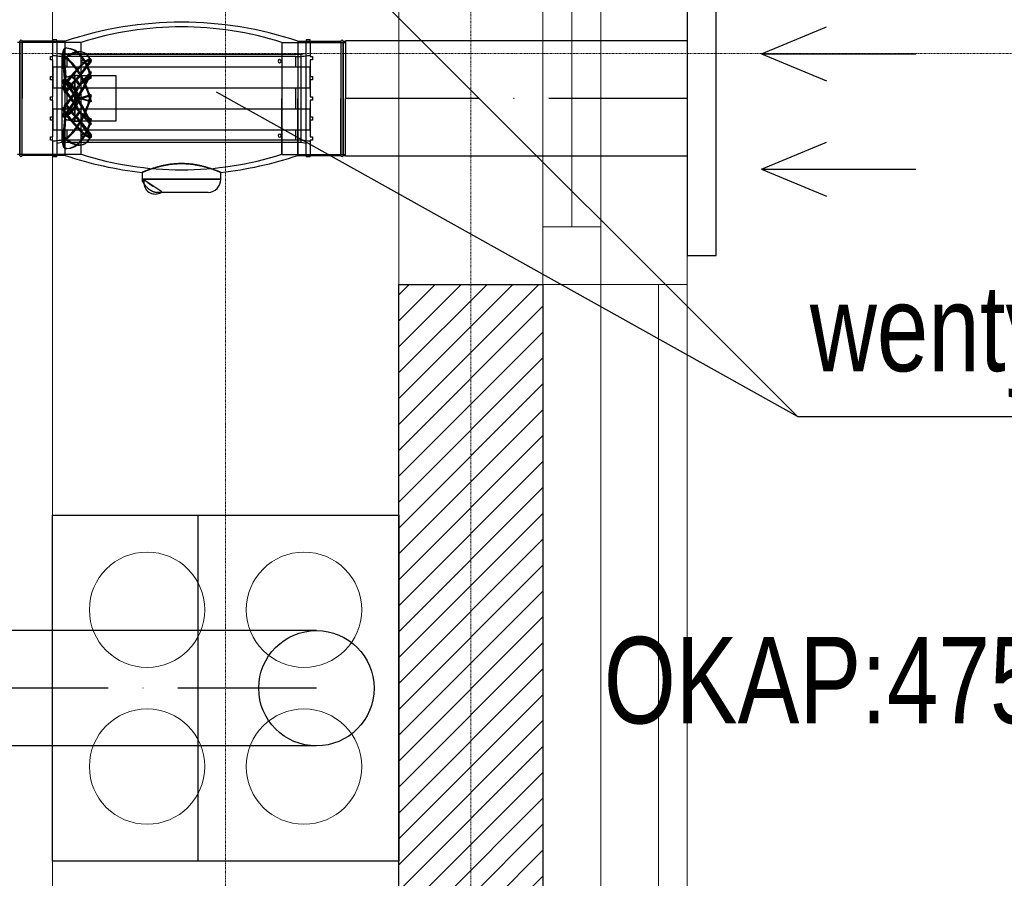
# Model space of a CAD drawing. Header units: millimetres. Extents: x 49908 to 79848, y -11883 to -3092.
# Tile 212 of 222: x 77935 to 78105, y -6170 to -6021. Entities that reach past the tile are written whole.
import ezdxf

# ---------------------------------------------------------------- set-up
doc = ezdxf.new("R2010")
doc.units = ezdxf.units.MM
doc.linetypes.add('ACAD_ISO10W100', pattern=[18, 12, -3, 0, -3])
doc.linetypes.add('DASHDOT', pattern=[1, 0.5, -0.25, 0, -0.25])
doc.layers.get('0').update_dxf_attribs({"color": 9, "lineweight": 9})
for name, color, linetype, lineweight in [('A stolarka', 9, 'Continuous', 9), ('A wyp ruchome', 9, 'Continuous', 9), ('A_HATCH', 9, 'Continuous', 9), ('A_IZOLACJA', 9, 'ZIGZAG', 9), ('A_MUROWANE', 9, 'Continuous', 25), ('A_OSIE', 9, 'DASHDOT', 9), ('A_WIDOK', 9, 'Continuous', 9), ('\x9dciany', 9, 'Continuous', 9)]:
    doc.layers.add(name, color=color, linetype=linetype, lineweight=lineweight)
for name, color, linetype, true_color in [('S_W_Opis', 7, 'Continuous', 0xb000eb), ('S_W_went czerpanie', 7, 'Continuous', 0x0582ff), ('S_W_went nawiewna', 7, 'Continuous', 0x129b2b), ('S_W_went wywiewna', 7, 'Continuous', 0xdf5d0c)]:
    doc.layers.add(name, color=color, linetype=linetype, true_color=true_color)
doc.styles.add('ROMANS', font='romanpl.shx', dxfattribs={"bigfont": 'romanbigpl.shx'})
doc.linetypes.add('ZIGZAG', pattern='A,0.00254,-5.08,[131,ltypeshp.shx,S=5.08,R=0,X=-5.08,Y=0],-10.16,[131,ltypeshp.shx,S=5.08,R=180,X=5.08,Y=0],-5.08', length=20.32254)

msp = doc.modelspace()

# ---------------------------------------------------------------- hatches: boundary and pattern name
at = {"layer": 'A_HATCH', "transparency": 33554687}
h = msp.add_hatch(dxfattribs=at)
h.set_pattern_fill('ANSI31', color=256, angle=360)
h.set_pattern_definition([(45, (24000, -2e-11), (-2.24506403, 2.24506403), [])])
h.paths.add_polyline_path([(78025.47, -6214.13), (78025.47, -6066.63), (78000.47, -6066.63), (78000.47, -6214.13)])
h.paths.add_polyline_path([(78025.47, -6306.63), (78025.47, -6239.13), (78000.47, -6239.13), (78000.47, -6306.63)])

# ---------------------------------------------------------------- linework, layer by layer
at = {"ltscale": 0.5}
msp.add_lwpolyline([(78000.47, -5946.63), (78000.47, -6066.63)], dxfattribs=at)
at = {"layer": 'A stolarka'}
for p, q in [((78025.47, -5946.63), (78025.47, -6066.63)), ((78035.47, -5946.63), (78035.47, -6066.63)), ((78030.47, -5956.63), (78030.47, -6056.63))]:
    msp.add_line(p, q, dxfattribs=at)
msp.add_lwpolyline([(78035.47, -6066.63), (78035.47, -6056.63), (78025.47, -6056.63), (78025.47, -6066.63), (78035.47, -6066.63)], dxfattribs=at)
at = {"layer": 'A wyp ruchome'}
msp.add_lwpolyline([(77790.47, -5846.63), (77790.47, -5906.63), (77940.47, -5906.63), (77940.47, -6026.63), (77940.47, -6026.63), (77940.47, -6366.63)], dxfattribs=at)
msp.add_lwpolyline([(77940.47, -6106.63), (77940.47, -6166.63), (78000.47, -6166.63), (78000.47, -6106.63)], close=True, dxfattribs=at)
for centre in [(77956.88, -6123.04), (77984.06, -6123.04), (77956.88, -6150.21), (77984.06, -6150.21)]:
    msp.add_circle(centre, 10, dxfattribs=at)
at = {"layer": 'A_IZOLACJA', "ltscale": 0.015}
msp.add_lwpolyline([(78035.47, -6066.63), (78035.47, -6306.63)], dxfattribs=at)
at = {"layer": 'A_MUROWANE', "ltscale": 0.5}
msp.add_lwpolyline([(78025.47, -6214.13), (78000.47, -6214.13), (78000.47, -6066.63), (78025.47, -6066.63)], close=True, dxfattribs=at)
at = {"layer": 'A_OSIE', "ltscale": 0.3, "transparency": 33554559}
for p, q in [((77970.47, -3902.99), (77970.47, -7140.05)), ((78012.97, -3902.99), (78012.97, -7140.05)), ((78341.81, -6026.63), (75440.85, -6026.63))]:
    msp.add_line(p, q, dxfattribs=at)
at = {"layer": 'A_WIDOK'}
msp.add_lwpolyline([(78045.47, -6066.63), (78045.47, -6306.63)], dxfattribs=at)
at = {"layer": 'S_W_Opis', "color": 1, "ltscale": 0.1}
for q in [(77966.93, -5986.9), (77968.91, -6033.29)]:
    msp.add_line((78069.58, -6089.55), q, dxfattribs=at)
at = {"layer": 'S_W_Opis', "color": 3, "ltscale": 0.1}
msp.add_line((78069.58, -6089.55), (78632.84, -6089.55), dxfattribs=at)
at = {"layer": 'S_W_went czerpanie', "color": 2}
for p, q in [((77945.46, -6024.69), (77934.44, -6024.69)), ((77934.81, -6024.49), (77934.81, -6034.39)), ((77934.81, -6034.39), (77934.81, -6024.49)), ((77935.21, -6034.39), (77935.21, -6024.49)), ((77935.21, -6024.49), (77935.21, -6034.39)), ((77940.52, -6024.49), (77935.21, -6024.49)), ((77940.52, -6024.24), (77940.52, -6024.49)), ((77941.25, -6024.24), (77940.52, -6024.24)), ((77940.52, -6024.49), (77941.25, -6024.49)), ((77940.52, -6027.14), (77940.52, -6024.49)), ((77941.25, -6024.49), (77941.25, -6024.24)), ((77941.25, -6024.49), (77941.25, -6034.39)), ((77942.68, -6024.49), (77941.25, -6024.49)), ((77942.68, -6034.39), (77942.68, -6024.49)), ((77942.68, -6034.39), (77942.68, -6024.49)), ((77945.46, -6034.39), (77945.46, -6024.69)), ((77945.46, -6034.39), (77945.46, -6024.69)), ((77980.22, -6024.69), (77980.22, -6034.39)), ((77980.22, -6024.69), (77980.22, -6034.39)), ((77980.22, -6024.69), (77991.24, -6024.69)), ((77982.99, -6024.49), (77982.99, -6034.39)), ((77982.99, -6024.49), (77982.99, -6034.39)), ((77982.99, -6024.49), (77984.42, -6024.49)), ((77984.42, -6024.24), (77984.42, -6024.49)), ((77985.16, -6024.24), (77984.42, -6024.24)), ((77984.42, -6024.49), (77985.16, -6024.49)), ((77984.42, -6034.39), (77984.42, -6024.49)), ((77985.16, -6024.49), (77985.16, -6024.24)), ((77985.16, -6024.49), (77985.16, -6027.14)), ((77985.16, -6024.49), (77990.47, -6024.49)), ((77990.47, -6024.49), (77990.47, -6034.39)), ((77990.47, -6024.49), (77990.47, -6034.39)), ((77990.87, -6034.39), (77990.87, -6024.49)), ((77990.87, -6024.49), (77990.87, -6034.39)), ((77990.87, -6024.49), (77991.24, -6024.49)), ((77991.24, -6024.49), (77991.24, -6034.39)), ((77940.12, -6027.14), (77940.52, -6027.14)), ((77940.12, -6027.72), (77940.12, -6027.14)), ((77940.12, -6027.14), (77940.12, -6027.14)), ((77940.52, -6027.14), (77940.52, -6027.14)), ((77942.17, -6026.73), (77983.5, -6026.73)), ((77942.17, -6042.04), (77942.17, -6026.73)), ((77942.96, -6025.67), (77942.8, -6025.67)), ((77943.02, -6028.95), (77943.02, -6027.14)), ((77982.66, -6027.14), (77943.02, -6027.14)), ((77945.83, -6026.41), (77945.99, -6026.48)), ((77982.66, -6028.95), (77982.66, -6027.14)), ((77983.5, -6026.73), (77983.5, -6042.04)), ((77985.16, -6027.14), (77985.56, -6027.14)), ((77985.16, -6027.14), (77985.16, -6027.14)), ((77985.56, -6027.14), (77985.56, -6027.72)), ((77985.56, -6027.14), (77985.56, -6027.14)), ((77940.52, -6027.72), (77940.12, -6027.72)), ((77940.12, -6027.72), (77940.12, -6027.72)), ((77940.52, -6030.62), (77940.52, -6027.72)), ((77940.52, -6027.72), (77940.52, -6027.72)), ((77942.62, -6030.84), (77942.38, -6027.36)), ((77942.55, -6027.36), (77942.38, -6027.36)), ((77942.55, -6028.37), (77942.38, -6028.44)), ((77942.62, -6031.44), (77942.38, -6028.44)), ((77942.41, -6027.3), (77942.57, -6027.23)), ((77942.55, -6027.36), (77942.78, -6030.77)), ((77942.55, -6028.37), (77942.78, -6031.32)), ((77942.96, -6027.34), (77942.8, -6027.27)), ((77942.96, -6027.34), (77942.8, -6027.41)), ((77947.06, -6027.57), (77945.02, -6030.64)), ((77947.06, -6027.93), (77945.02, -6030.61)), ((77945.24, -6030.65), (77947.22, -6027.68)), ((77945.24, -6030.59), (77947.22, -6028)), ((77947.22, -6027.68), (77947.06, -6027.57)), ((77947.22, -6028), (77947.06, -6027.93)), ((77985.16, -6027.72), (77985.16, -6030.62)), ((77985.56, -6027.72), (77985.16, -6027.72)), ((77985.16, -6027.72), (77985.16, -6027.72)), ((77985.56, -6027.72), (77985.56, -6027.72)), ((77940.57, -6028.95), (77940.57, -6032.57)), ((77940.57, -6028.95), (77985.11, -6028.95)), ((77942.62, -6031.59), (77942.38, -6028.97)), ((77942.55, -6029.04), (77942.38, -6028.97)), ((77942.55, -6029.04), (77942.78, -6031.61)), ((77944.38, -6030.43), (77944.38, -6030.94)), ((77944.38, -6030.43), (77944.38, -6030.43)), ((77944.38, -6030.43), (77944.4, -6030.43)), ((77944.38, -6031.21), (77944.38, -6030.45)), ((77944.65, -6030.43), (77951.48, -6030.43)), ((77947.06, -6029.81), (77945.02, -6032.1)), ((77945.24, -6032.14), (77947.22, -6029.93)), ((77947.22, -6029.93), (77947.06, -6029.81)), ((77951.48, -6030.43), (77951.48, -6038.35)), ((77985.11, -6032.57), (77985.11, -6028.95)), ((77940.12, -6030.62), (77940.52, -6030.62)), ((77940.12, -6031.2), (77940.12, -6030.62)), ((77940.12, -6030.62), (77940.12, -6030.62)), ((77940.52, -6031.2), (77940.12, -6031.2)), ((77940.12, -6031.2), (77940.12, -6031.2)), ((77940.52, -6030.62), (77940.52, -6030.62)), ((77940.52, -6034.1), (77940.52, -6031.2)), ((77940.52, -6031.2), (77940.52, -6031.2)), ((77942.23, -6031.3), (77942.39, -6031.19)), ((77942.55, -6031.68), (77942.38, -6031.79)), ((77942.62, -6033.17), (77942.38, -6031.79)), ((77942.55, -6031.68), (77942.78, -6033.04)), ((77942.96, -6031.69), (77942.8, -6031.58)), ((77942.96, -6031.69), (77942.8, -6031.81)), ((77944.38, -6031.16), (77944.38, -6032.75)), ((77944.38, -6033.2), (77944.38, -6031.46)), ((77947.06, -6030.76), (77945.02, -6032.02)), ((77945.24, -6031.98), (77947.22, -6030.76)), ((77947.22, -6030.76), (77947.06, -6030.76)), ((77985.16, -6030.62), (77985.56, -6030.62)), ((77985.16, -6030.62), (77985.16, -6030.62)), ((77985.16, -6031.2), (77985.16, -6034.1)), ((77985.56, -6031.2), (77985.16, -6031.2)), ((77985.16, -6031.2), (77985.16, -6031.2)), ((77985.56, -6030.62), (77985.56, -6031.2)), ((77985.56, -6030.62), (77985.56, -6030.62)), ((77985.56, -6031.2), (77985.56, -6031.2)), ((77940.57, -6032.57), (77985.11, -6032.57)), ((77942.23, -6032.7), (77942.39, -6032.81)), ((77942.62, -6033.41), (77942.38, -6032.64)), ((77942.55, -6032.76), (77942.38, -6032.64)), ((77942.55, -6032.76), (77942.78, -6033.5)), ((77943.02, -6036.2), (77943.02, -6032.57)), ((77944.38, -6033.12), (77944.38, -6035.18)), ((77944.38, -6035.65), (77944.38, -6033.59)), ((77947.06, -6033.8), (77945.02, -6034.43)), ((77945.24, -6034.48), (77947.22, -6033.87)), ((77947.22, -6033.87), (77947.06, -6033.8)), ((77982.66, -6036.2), (77982.66, -6032.57)), ((77934.81, -6034.39), (77934.81, -6044.29)), ((77934.81, -6044.29), (77934.81, -6034.39)), ((77935.21, -6044.29), (77935.21, -6034.39)), ((77935.21, -6044.29), (77935.21, -6034.39)), ((77940.12, -6034.1), (77940.52, -6034.1)), ((77940.12, -6034.39), (77940.12, -6034.1)), ((77940.12, -6034.1), (77940.12, -6034.1)), ((77940.12, -6034.68), (77940.12, -6034.39)), ((77940.52, -6034.68), (77940.12, -6034.68)), ((77940.12, -6034.68), (77940.12, -6034.68)), ((77940.52, -6034.1), (77940.52, -6034.1)), ((77940.52, -6037.58), (77940.52, -6034.68)), ((77940.52, -6034.68), (77940.52, -6034.68)), ((77941.25, -6034.39), (77941.25, -6044.29)), ((77942.62, -6035.37), (77942.38, -6036.13)), ((77942.62, -6035.6), (77942.38, -6036.98)), ((77942.55, -6036.02), (77942.78, -6035.27)), ((77942.68, -6044.29), (77942.68, -6034.39)), ((77942.68, -6044.29), (77942.68, -6034.39)), ((77944.38, -6035.57), (77944.38, -6037.31)), ((77947.06, -6034.97), (77945.02, -6034.34)), ((77945.24, -6034.29), (77947.22, -6034.9)), ((77945.46, -6044.09), (77945.46, -6034.39)), ((77945.46, -6044.09), (77945.46, -6034.39)), ((77947.22, -6034.9), (77947.06, -6034.97)), ((77948.64, -6034.39), (77948.64, -6034.39)), ((77948.64, -6034.39), (77948.64, -6034.39)), ((77948.64, -6034.39), (77948.64, -6034.39)), ((77948.64, -6034.39), (77948.64, -6034.39)), ((77948.64, -6034.39), (77948.64, -6034.39)), ((77948.64, -6034.39), (77948.64, -6034.39)), ((77948.64, -6034.39), (77948.64, -6034.39)), ((77948.64, -6034.39), (77948.64, -6034.39)), ((77948.64, -6034.39), (77948.64, -6034.39)), ((77948.64, -6034.39), (77948.64, -6034.39)), ((77948.64, -6034.39), (77948.64, -6034.39)), ((77948.64, -6034.39), (77948.64, -6034.39)), ((77948.64, -6034.39), (77948.64, -6034.39)), ((77948.64, -6034.39), (77948.64, -6034.39)), ((77948.64, -6034.39), (77948.64, -6034.39)), ((77948.64, -6034.39), (77948.64, -6034.39)), ((77948.64, -6034.39), (77948.64, -6034.39)), ((77948.64, -6034.39), (77948.64, -6034.39)), ((77948.64, -6034.39), (77948.64, -6034.39)), ((77948.64, -6034.39), (77948.64, -6034.39)), ((77948.64, -6034.39), (77948.64, -6034.39)), ((77948.64, -6034.39), (77948.64, -6034.39)), ((77948.64, -6034.39), (77948.64, -6034.39)), ((77948.64, -6034.39), (77948.64, -6034.39)), ((77948.64, -6034.39), (77948.64, -6034.39)), ((77948.64, -6034.39), (77948.64, -6034.39)), ((77948.64, -6034.39), (77948.64, -6034.39)), ((77948.64, -6034.39), (77948.64, -6034.39)), ((77948.64, -6034.39), (77948.64, -6034.39)), ((77948.64, -6034.39), (77948.64, -6034.39)), ((77948.64, -6034.39), (77948.64, -6034.39)), ((77948.64, -6034.39), (77948.64, -6034.39)), ((77948.64, -6034.39), (77948.64, -6034.39)), ((77948.64, -6034.39), (77948.64, -6034.39)), ((77948.64, -6034.39), (77948.64, -6034.39)), ((77948.64, -6034.39), (77948.64, -6034.39)), ((77948.64, -6034.39), (77948.64, -6034.39)), ((77948.64, -6034.39), (77948.64, -6034.39)), ((77948.64, -6034.39), (77948.64, -6034.39)), ((77948.64, -6034.39), (77948.64, -6034.39)), ((77948.64, -6034.39), (77948.64, -6034.39)), ((77948.64, -6034.39), (77948.64, -6034.39)), ((77948.64, -6034.39), (77948.64, -6034.39)), ((77948.64, -6034.39), (77948.64, -6034.39)), ((77948.64, -6034.39), (77948.64, -6034.39)), ((77948.64, -6034.39), (77948.64, -6034.39)), ((77948.64, -6034.39), (77948.64, -6034.39)), ((77948.64, -6034.39), (77948.64, -6034.39)), ((77948.64, -6034.39), (77948.64, -6034.39)), ((77948.64, -6034.39), (77948.64, -6034.39)), ((77948.64, -6034.39), (77948.64, -6034.39)), ((77948.64, -6034.39), (77948.64, -6034.39)), ((77948.64, -6034.39), (77948.64, -6034.39)), ((77948.64, -6034.39), (77948.64, -6034.39)), ((77948.64, -6034.39), (77948.64, -6034.39)), ((77948.64, -6034.39), (77948.64, -6034.39)), ((77948.64, -6034.39), (77948.64, -6034.39)), ((77948.64, -6034.39), (77948.64, -6034.39)), ((77948.64, -6034.39), (77948.64, -6034.39)), ((77948.64, -6034.39), (77948.64, -6034.39)), ((77948.64, -6034.39), (77948.64, -6034.39)), ((77948.64, -6034.39), (77948.64, -6034.39)), ((77948.64, -6034.39), (77948.64, -6034.39)), ((77948.64, -6034.39), (77948.64, -6034.39)), ((77948.64, -6034.39), (77948.64, -6034.39)), ((77948.64, -6034.39), (77948.64, -6034.39)), ((77948.64, -6034.39), (77948.64, -6034.39)), ((77948.64, -6034.39), (77948.64, -6034.39)), ((77948.64, -6034.39), (77948.64, -6034.39)), ((77948.64, -6034.39), (77948.64, -6034.39)), ((77948.64, -6034.39), (77948.64, -6034.39)), ((77948.64, -6034.39), (77948.64, -6034.39)), ((77948.64, -6034.39), (77948.64, -6034.39)), ((77948.64, -6034.39), (77948.64, -6034.39)), ((77948.64, -6034.39), (77948.64, -6034.39)), ((77948.64, -6034.39), (77948.64, -6034.39)), ((77948.64, -6034.39), (77948.64, -6034.39)), ((77948.64, -6034.39), (77948.64, -6034.39)), ((77948.64, -6034.39), (77948.64, -6034.39)), ((77948.64, -6034.39), (77948.64, -6034.39)), ((77980.22, -6044.09), (77980.22, -6034.39)), ((77980.22, -6034.39), (77980.22, -6044.09)), ((77982.99, -6034.39), (77982.99, -6044.29)), ((77982.99, -6044.29), (77982.99, -6034.39)), ((77984.42, -6044.29), (77984.42, -6034.39)), ((77985.16, -6034.1), (77985.56, -6034.1)), ((77985.16, -6034.1), (77985.16, -6034.1)), ((77985.16, -6034.68), (77985.16, -6037.58)), ((77985.56, -6034.68), (77985.16, -6034.68)), ((77985.16, -6034.68), (77985.16, -6034.68)), ((77985.56, -6034.1), (77985.56, -6034.39)), ((77985.56, -6034.1), (77985.56, -6034.1)), ((77985.56, -6034.39), (77985.56, -6034.68)), ((77985.56, -6034.68), (77985.56, -6034.68)), ((77990.47, -6044.29), (77990.47, -6034.39)), ((77990.47, -6034.39), (77990.47, -6044.29)), ((77990.87, -6034.39), (77990.87, -6044.29)), ((77990.87, -6044.29), (77990.87, -6034.39)), ((77991.24, -6044.29), (77991.24, -6034.39)), ((77940.57, -6036.2), (77940.57, -6039.82)), ((77940.57, -6036.2), (77985.11, -6036.2)), ((77942.23, -6036.07), (77942.39, -6035.96)), ((77942.55, -6036.02), (77942.38, -6036.13)), ((77942.55, -6037.09), (77942.38, -6036.98)), ((77942.62, -6037.18), (77942.38, -6039.8)), ((77942.62, -6037.33), (77942.38, -6040.33)), ((77942.55, -6037.09), (77942.78, -6035.74)), ((77942.55, -6039.73), (77942.78, -6037.17)), ((77942.96, -6037.08), (77942.8, -6036.97)), ((77942.96, -6037.08), (77942.8, -6037.19)), ((77944.38, -6037.61), (77944.38, -6036.02)), ((77947.06, -6038.96), (77945.02, -6036.68)), ((77947.06, -6038.02), (77945.02, -6036.75)), ((77945.24, -6036.63), (77947.22, -6038.85)), ((77945.24, -6036.79), (77947.22, -6038.02)), ((77985.11, -6039.82), (77985.11, -6036.2)), ((77940.12, -6037.58), (77940.52, -6037.58)), ((77940.12, -6038.16), (77940.12, -6037.58)), ((77940.12, -6037.58), (77940.12, -6037.58)), ((77940.52, -6038.16), (77940.12, -6038.16)), ((77940.12, -6038.16), (77940.12, -6038.16)), ((77940.52, -6037.58), (77940.52, -6037.58)), ((77940.52, -6041.06), (77940.52, -6038.16)), ((77940.52, -6038.16), (77940.52, -6038.16)), ((77942.23, -6037.48), (77942.39, -6037.59)), ((77942.62, -6037.93), (77942.38, -6041.41)), ((77942.55, -6040.4), (77942.78, -6037.46)), ((77942.55, -6041.41), (77942.78, -6038)), ((77944.38, -6037.57), (77944.38, -6038.32)), ((77944.38, -6038.35), (77944.38, -6037.83)), ((77944.38, -6038.35), (77944.38, -6038.35)), ((77944.4, -6038.35), (77944.38, -6038.35)), ((77951.48, -6038.35), (77944.65, -6038.35)), ((77947.06, -6041.2), (77945.02, -6038.14)), ((77947.06, -6040.84), (77945.02, -6038.17)), ((77945.24, -6038.12), (77947.22, -6041.09)), ((77945.24, -6038.18), (77947.22, -6040.77)), ((77947.22, -6038.02), (77947.06, -6038.02)), ((77947.22, -6038.85), (77947.06, -6038.96)), ((77985.16, -6037.58), (77985.56, -6037.58)), ((77985.16, -6037.58), (77985.16, -6037.58)), ((77985.16, -6038.16), (77985.16, -6041.06)), ((77985.56, -6038.16), (77985.16, -6038.16)), ((77985.16, -6038.16), (77985.16, -6038.16)), ((77985.56, -6037.58), (77985.56, -6038.16)), ((77985.56, -6037.58), (77985.56, -6037.58)), ((77985.56, -6038.16), (77985.56, -6038.16)), ((77940.57, -6039.82), (77985.11, -6039.82)), ((77942.55, -6039.73), (77942.38, -6039.8)), ((77942.55, -6040.4), (77942.38, -6040.33)), ((77943.02, -6041.64), (77943.02, -6039.82)), ((77947.22, -6040.77), (77947.06, -6040.84)), ((77982.66, -6041.64), (77982.66, -6039.82)), ((77940.12, -6041.06), (77940.52, -6041.06)), ((77940.12, -6041.64), (77940.12, -6041.06)), ((77940.12, -6041.06), (77940.12, -6041.06)), ((77940.52, -6041.64), (77940.12, -6041.64)), ((77940.12, -6041.64), (77940.12, -6041.64)), ((77940.52, -6041.06), (77940.52, -6041.06)), ((77940.52, -6044.29), (77940.52, -6041.64)), ((77940.52, -6041.64), (77940.52, -6041.64)), ((77983.5, -6042.04), (77942.17, -6042.04)), ((77942.55, -6041.41), (77942.38, -6041.41)), ((77942.41, -6041.47), (77942.57, -6041.54)), ((77942.96, -6041.43), (77942.8, -6041.37)), ((77942.96, -6041.43), (77942.8, -6041.5)), ((77982.66, -6041.64), (77943.02, -6041.64)), ((77945.83, -6042.36), (77945.99, -6042.29)), ((77947.22, -6041.09), (77947.06, -6041.2)), ((77985.16, -6041.06), (77985.56, -6041.06)), ((77985.16, -6041.06), (77985.16, -6041.06)), ((77985.16, -6041.64), (77985.16, -6044.29)), ((77985.56, -6041.64), (77985.16, -6041.64)), ((77985.16, -6041.64), (77985.16, -6041.64)), ((77985.56, -6041.06), (77985.56, -6041.64)), ((77985.56, -6041.06), (77985.56, -6041.06)), ((77985.56, -6041.64), (77985.56, -6041.64)), ((77945.46, -6044.09), (77934.44, -6044.09)), ((77942.96, -6043.1), (77942.8, -6043.1)), ((77980.22, -6044.09), (77991.24, -6044.09)), ((77940.52, -6044.29), (77935.21, -6044.29)), ((77941.25, -6044.29), (77940.52, -6044.29)), ((77940.52, -6044.29), (77940.52, -6044.54)), ((77941.25, -6044.54), (77940.52, -6044.54)), ((77941.25, -6044.54), (77941.25, -6044.29)), ((77942.68, -6044.29), (77941.25, -6044.29)), ((77960.4, -6045.9), (77960.25, -6045.92)), ((77960.31, -6045.91), (77960.46, -6045.89)), ((77960.56, -6045.87), (77960.4, -6045.9)), ((77960.46, -6045.89), (77960.62, -6045.86)), ((77960.71, -6045.85), (77960.56, -6045.87)), ((77960.62, -6045.86), (77960.78, -6045.84)), ((77960.87, -6045.82), (77960.71, -6045.85)), ((77960.78, -6045.84), (77960.94, -6045.82)), ((77961.03, -6045.8), (77960.87, -6045.82)), ((77960.94, -6045.82), (77961.1, -6045.8)), ((77961.19, -6045.78), (77961.03, -6045.8)), ((77961.1, -6045.8), (77961.26, -6045.78)), ((77961.35, -6045.77), (77961.19, -6045.78)), ((77961.26, -6045.78), (77961.42, -6045.76)), ((77961.51, -6045.75), (77961.35, -6045.77)), ((77961.42, -6045.76), (77961.59, -6045.75)), ((77961.68, -6045.74), (77961.51, -6045.75)), ((77961.59, -6045.75), (77961.75, -6045.73)), ((77961.84, -6045.73), (77961.68, -6045.74)), ((77961.75, -6045.73), (77961.92, -6045.72)), ((77962.01, -6045.71), (77961.84, -6045.73)), ((77961.92, -6045.72), (77962.08, -6045.71)), ((77962.17, -6045.71), (77962.01, -6045.71)), ((77962.08, -6045.71), (77962.25, -6045.7)), ((77962.34, -6045.7), (77962.17, -6045.71)), ((77962.25, -6045.7), (77962.42, -6045.7)), ((77962.5, -6045.69), (77962.34, -6045.7)), ((77962.42, -6045.7), (77962.59, -6045.69)), ((77962.67, -6045.69), (77962.5, -6045.69)), ((77962.59, -6045.69), (77962.75, -6045.69)), ((77962.84, -6045.69), (77962.67, -6045.69)), ((77962.75, -6045.69), (77962.92, -6045.69)), ((77963, -6045.69), (77962.84, -6045.69)), ((77962.92, -6045.69), (77963.09, -6045.69)), ((77963.17, -6045.69), (77963, -6045.69)), ((77963.09, -6045.69), (77963.26, -6045.7)), ((77963.34, -6045.7), (77963.17, -6045.69)), ((77963.26, -6045.7), (77963.42, -6045.7)), ((77963.5, -6045.71), (77963.34, -6045.7)), ((77963.42, -6045.7), (77963.59, -6045.71)), ((77963.67, -6045.71), (77963.5, -6045.71)), ((77963.59, -6045.71), (77963.76, -6045.72)), ((77963.83, -6045.73), (77963.67, -6045.71)), ((77963.76, -6045.72), (77963.92, -6045.73)), ((77964, -6045.74), (77963.83, -6045.73)), ((77963.92, -6045.73), (77964.09, -6045.75)), ((77964.16, -6045.75), (77964, -6045.74)), ((77964.09, -6045.75), (77964.25, -6045.76)), ((77964.32, -6045.77), (77964.16, -6045.75)), ((77964.25, -6045.76), (77964.41, -6045.78)), ((77964.48, -6045.78), (77964.32, -6045.77)), ((77964.41, -6045.78), (77964.58, -6045.8)), ((77964.64, -6045.8), (77964.48, -6045.78)), ((77964.58, -6045.8), (77964.74, -6045.82)), ((77964.8, -6045.82), (77964.64, -6045.8)), ((77964.74, -6045.82), (77964.9, -6045.84)), ((77964.96, -6045.85), (77964.8, -6045.82)), ((77964.9, -6045.84), (77965.06, -6045.86)), ((77965.12, -6045.87), (77964.96, -6045.85)), ((77965.06, -6045.86), (77965.21, -6045.89)), ((77965.27, -6045.9), (77965.12, -6045.87)), ((77965.21, -6045.89), (77965.37, -6045.91)), ((77965.43, -6045.92), (77965.27, -6045.9)), ((77982.99, -6044.29), (77984.42, -6044.29)), ((77985.16, -6044.29), (77984.42, -6044.29)), ((77984.42, -6044.29), (77984.42, -6044.54)), ((77985.16, -6044.54), (77984.42, -6044.54)), ((77985.16, -6044.54), (77985.16, -6044.29)), ((77985.16, -6044.29), (77990.47, -6044.29)), ((77990.87, -6044.29), (77991.24, -6044.29)), ((77956.03, -6047.21), (77956.02, -6047.22)), ((77956.02, -6047.22), (77956.03, -6047.21)), ((77956.02, -6047.22), (77956.02, -6047.22)), ((77956.02, -6047.22), (77956.02, -6048.42)), ((77956.02, -6047.22), (77956.02, -6047.22)), ((77956.04, -6047.21), (77956.03, -6047.21)), ((77956.03, -6047.21), (77956.04, -6047.21)), ((77956.05, -6047.2), (77956.04, -6047.21)), ((77956.04, -6047.21), (77956.05, -6047.2)), ((77956.07, -6047.2), (77956.05, -6047.2)), ((77956.05, -6047.2), (77956.07, -6047.2)), ((77956.09, -6047.19), (77956.07, -6047.2)), ((77956.07, -6047.2), (77956.1, -6047.19)), ((77956.12, -6047.18), (77956.09, -6047.19)), ((77956.1, -6047.19), (77956.12, -6047.18)), ((77956.15, -6047.16), (77956.12, -6047.18)), ((77956.12, -6047.18), (77956.15, -6047.16)), ((77956.19, -6047.15), (77956.15, -6047.16)), ((77956.15, -6047.16), (77956.19, -6047.15)), ((77956.22, -6047.13), (77956.19, -6047.15)), ((77956.19, -6047.15), (77956.23, -6047.13)), ((77956.27, -6047.12), (77956.22, -6047.13)), ((77956.23, -6047.13), (77956.27, -6047.11)), ((77956.31, -6047.1), (77956.27, -6047.12)), ((77956.27, -6047.11), (77956.32, -6047.1)), ((77956.36, -6047.08), (77956.31, -6047.1)), ((77956.32, -6047.1), (77956.37, -6047.07)), ((77956.42, -6047.05), (77956.36, -6047.08)), ((77956.37, -6047.07), (77956.42, -6047.05)), ((77956.47, -6047.03), (77956.42, -6047.05)), ((77956.42, -6047.05), (77956.48, -6047.03)), ((77956.53, -6047.01), (77956.47, -6047.03)), ((77956.48, -6047.03), (77956.54, -6047)), ((77956.6, -6046.98), (77956.53, -6047.01)), ((77956.54, -6047), (77956.61, -6046.98)), ((77956.67, -6046.96), (77956.6, -6046.98)), ((77956.61, -6046.98), (77956.68, -6046.95)), ((77956.74, -6046.93), (77956.67, -6046.96)), ((77956.68, -6046.95), (77956.75, -6046.92)), ((77956.81, -6046.9), (77956.74, -6046.93)), ((77956.75, -6046.92), (77956.82, -6046.89)), ((77956.89, -6046.87), (77956.81, -6046.9)), ((77956.82, -6046.89), (77956.9, -6046.86)), ((77956.97, -6046.84), (77956.89, -6046.87)), ((77956.9, -6046.86), (77956.99, -6046.83)), ((77957.06, -6046.81), (77956.97, -6046.84)), ((77956.99, -6046.83), (77957.07, -6046.8)), ((77957.15, -6046.77), (77957.06, -6046.81)), ((77957.07, -6046.8), (77957.16, -6046.77)), ((77957.24, -6046.74), (77957.15, -6046.77)), ((77957.16, -6046.77), (77957.26, -6046.73)), ((77957.33, -6046.71), (77957.24, -6046.74)), ((77957.26, -6046.73), (77957.35, -6046.7)), ((77957.43, -6046.67), (77957.33, -6046.71)), ((77957.35, -6046.7), (77957.45, -6046.67)), ((77957.53, -6046.64), (77957.43, -6046.67)), ((77957.45, -6046.67), (77957.55, -6046.63)), ((77957.64, -6046.6), (77957.53, -6046.64)), ((77957.55, -6046.63), (77957.66, -6046.59)), ((77957.74, -6046.57), (77957.64, -6046.6)), ((77957.66, -6046.59), (77957.77, -6046.56)), ((77957.85, -6046.53), (77957.74, -6046.57)), ((77957.77, -6046.56), (77957.88, -6046.52)), ((77957.96, -6046.49), (77957.85, -6046.53)), ((77957.88, -6046.52), (77957.99, -6046.48)), ((77958.08, -6046.46), (77957.96, -6046.49)), ((77957.99, -6046.48), (77958.11, -6046.45)), ((77958.2, -6046.42), (77958.08, -6046.46)), ((77958.11, -6046.45), (77958.23, -6046.41)), ((77958.32, -6046.38), (77958.2, -6046.42)), ((77958.23, -6046.41), (77958.35, -6046.37)), ((77958.44, -6046.35), (77958.32, -6046.38)), ((77958.35, -6046.37), (77958.48, -6046.34)), ((77958.57, -6046.31), (77958.44, -6046.35)), ((77958.48, -6046.34), (77958.6, -6046.3)), ((77958.69, -6046.28), (77958.57, -6046.31)), ((77958.6, -6046.3), (77958.73, -6046.27)), ((77958.83, -6046.24), (77958.69, -6046.28)), ((77958.73, -6046.27), (77958.86, -6046.23)), ((77958.96, -6046.21), (77958.83, -6046.24)), ((77958.86, -6046.23), (77959, -6046.2)), ((77959.09, -6046.17), (77958.96, -6046.21)), ((77959, -6046.2), (77959.14, -6046.16)), ((77959.23, -6046.14), (77959.09, -6046.17)), ((77959.14, -6046.16), (77959.28, -6046.13)), ((77959.37, -6046.1), (77959.23, -6046.14)), ((77959.28, -6046.13), (77959.42, -6046.09)), ((77959.51, -6046.07), (77959.37, -6046.1)), ((77959.42, -6046.09), (77959.56, -6046.06)), ((77959.66, -6046.04), (77959.51, -6046.07)), ((77959.56, -6046.06), (77959.71, -6046.03)), ((77959.8, -6046.01), (77959.66, -6046.04)), ((77959.71, -6046.03), (77959.85, -6046)), ((77959.95, -6045.98), (77959.8, -6046.01)), ((77959.85, -6046), (77960, -6045.97)), ((77960.1, -6045.95), (77959.95, -6045.98)), ((77960, -6045.97), (77960.15, -6045.94)), ((77960.25, -6045.92), (77960.1, -6045.95)), ((77960.15, -6045.94), (77960.31, -6045.91)), ((77965.37, -6045.91), (77965.52, -6045.94)), ((77965.58, -6045.95), (77965.43, -6045.92)), ((77965.52, -6045.94), (77965.67, -6045.97)), ((77965.73, -6045.98), (77965.58, -6045.95)), ((77965.67, -6045.97), (77965.82, -6046)), ((77965.87, -6046.01), (77965.73, -6045.98)), ((77965.82, -6046), (77965.97, -6046.03)), ((77966.02, -6046.04), (77965.87, -6046.01)), ((77965.97, -6046.03), (77966.11, -6046.06)), ((77966.16, -6046.07), (77966.02, -6046.04)), ((77966.11, -6046.06), (77966.26, -6046.09)), ((77966.31, -6046.1), (77966.16, -6046.07)), ((77966.26, -6046.09), (77966.4, -6046.13)), ((77966.44, -6046.14), (77966.31, -6046.1)), ((77966.4, -6046.13), (77966.54, -6046.16)), ((77966.58, -6046.17), (77966.44, -6046.14)), ((77966.54, -6046.16), (77966.67, -6046.2)), ((77966.72, -6046.21), (77966.58, -6046.17)), ((77966.67, -6046.2), (77966.81, -6046.23)), ((77966.85, -6046.24), (77966.72, -6046.21)), ((77966.81, -6046.23), (77966.94, -6046.27)), ((77966.98, -6046.28), (77966.85, -6046.24)), ((77966.94, -6046.27), (77967.07, -6046.3)), ((77967.11, -6046.31), (77966.98, -6046.28)), ((77967.07, -6046.3), (77967.2, -6046.34)), ((77967.23, -6046.35), (77967.11, -6046.31)), ((77967.2, -6046.34), (77967.32, -6046.37)), ((77967.36, -6046.38), (77967.23, -6046.35)), ((77967.32, -6046.37), (77967.45, -6046.41)), ((77967.48, -6046.42), (77967.36, -6046.38)), ((77967.45, -6046.41), (77967.57, -6046.45)), ((77967.6, -6046.46), (77967.48, -6046.42)), ((77967.57, -6046.45), (77967.68, -6046.49)), ((77967.71, -6046.49), (77967.6, -6046.46)), ((77967.68, -6046.49), (77967.8, -6046.52)), ((77967.82, -6046.53), (77967.71, -6046.49)), ((77967.8, -6046.52), (77967.91, -6046.56)), ((77967.93, -6046.57), (77967.82, -6046.53)), ((77967.91, -6046.56), (77968.02, -6046.59)), ((77968.04, -6046.6), (77967.93, -6046.57)), ((77968.02, -6046.59), (77968.12, -6046.63)), ((77968.14, -6046.64), (77968.04, -6046.6)), ((77968.12, -6046.63), (77968.22, -6046.67)), ((77968.24, -6046.67), (77968.14, -6046.64)), ((77968.22, -6046.67), (77968.32, -6046.7)), ((77968.34, -6046.71), (77968.24, -6046.67)), ((77968.32, -6046.7), (77968.42, -6046.73)), ((77968.44, -6046.74), (77968.34, -6046.71)), ((77968.42, -6046.73), (77968.51, -6046.77)), ((77968.53, -6046.77), (77968.44, -6046.74)), ((77968.51, -6046.77), (77968.6, -6046.8)), ((77968.62, -6046.81), (77968.53, -6046.77)), ((77968.6, -6046.8), (77968.69, -6046.83)), ((77968.7, -6046.84), (77968.62, -6046.81)), ((77968.69, -6046.83), (77968.77, -6046.86)), ((77968.78, -6046.87), (77968.7, -6046.84)), ((77968.77, -6046.86), (77968.85, -6046.89)), ((77968.86, -6046.9), (77968.78, -6046.87)), ((77968.85, -6046.89), (77968.93, -6046.92)), ((77968.94, -6046.93), (77968.86, -6046.9)), ((77968.93, -6046.92), (77969, -6046.95)), ((77969.01, -6046.96), (77968.94, -6046.93)), ((77969, -6046.95), (77969.07, -6046.98)), ((77969.08, -6046.98), (77969.01, -6046.96)), ((77969.07, -6046.98), (77969.13, -6047)), ((77969.14, -6047.01), (77969.08, -6046.98)), ((77969.13, -6047), (77969.2, -6047.03)), ((77969.2, -6047.03), (77969.14, -6047.01)), ((77969.26, -6047.06), (77969.2, -6047.03)), ((77969.2, -6047.03), (77969.25, -6047.05)), ((77969.25, -6047.05), (77969.31, -6047.07)), ((77969.31, -6047.08), (77969.26, -6047.06)), ((77969.31, -6047.07), (77969.36, -6047.1)), ((77969.36, -6047.1), (77969.31, -6047.08)), ((77969.41, -6047.12), (77969.36, -6047.1)), ((77969.36, -6047.1), (77969.4, -6047.11)), ((77969.4, -6047.11), (77969.45, -6047.13)), ((77969.45, -6047.13), (77969.41, -6047.12)), ((77969.49, -6047.15), (77969.45, -6047.13)), ((77969.45, -6047.13), (77969.49, -6047.15)), ((77969.52, -6047.16), (77969.49, -6047.15)), ((77969.49, -6047.15), (77969.52, -6047.16)), ((77969.55, -6047.18), (77969.52, -6047.16)), ((77969.52, -6047.16), (77969.55, -6047.18)), ((77969.58, -6047.19), (77969.55, -6047.18)), ((77969.55, -6047.18), (77969.58, -6047.19)), ((77969.6, -6047.2), (77969.58, -6047.19)), ((77969.58, -6047.19), (77969.6, -6047.2)), ((77969.62, -6047.2), (77969.6, -6047.2)), ((77969.6, -6047.2), (77969.62, -6047.2)), ((77969.63, -6047.21), (77969.62, -6047.2)), ((77969.62, -6047.2), (77969.63, -6047.21)), ((77969.65, -6047.21), (77969.63, -6047.21)), ((77969.63, -6047.21), (77969.65, -6047.21)), ((77969.65, -6047.22), (77969.65, -6047.21)), ((77969.65, -6047.21), (77969.65, -6047.22)), ((77969.65, -6047.22), (77969.65, -6047.22)), ((77969.65, -6048.42), (77969.65, -6047.22)), ((77969.65, -6047.22), (77969.65, -6047.22)), ((77956.02, -6048.42), (77962.84, -6048.42)), ((77962.84, -6048.42), (77956.02, -6048.42)), ((77956.04, -6048.72), (77956.04, -6048.71)), ((77956.04, -6048.71), (77956.04, -6048.71)), ((77956.04, -6048.71), (77956.04, -6048.71)), ((77956.04, -6048.71), (77956.04, -6048.71)), ((77956.04, -6048.71), (77956.04, -6048.71)), ((77956.04, -6048.71), (77956.04, -6048.71)), ((77956.04, -6048.71), (77956.04, -6048.72)), ((77956.05, -6048.72), (77956.04, -6048.72)), ((77956.04, -6048.72), (77956.05, -6048.72)), ((77956.05, -6048.72), (77956.05, -6048.72)), ((77956.05, -6048.72), (77956.05, -6048.73)), ((77956.05, -6048.73), (77956.06, -6048.75)), ((77956.06, -6048.75), (77956.07, -6048.76)), ((77956.07, -6048.76), (77956.08, -6048.78)), ((77956.08, -6048.78), (77956.09, -6048.8)), ((77956.09, -6048.8), (77956.1, -6048.81)), ((77956.1, -6048.81), (77956.11, -6048.84)), ((77956.11, -6048.84), (77956.12, -6048.86)), ((77956.12, -6048.86), (77956.13, -6048.88)), ((77956.13, -6048.88), (77956.15, -6048.91)), ((77956.15, -6048.91), (77956.17, -6048.94)), ((77956.17, -6048.94), (77956.19, -6048.97)), ((77956.19, -6048.97), (77956.21, -6049)), ((77956.21, -6049), (77956.23, -6049.04)), ((77956.23, -6049.04), (77956.25, -6049.07)), ((77956.25, -6049.07), (77956.27, -6049.11)), ((77956.27, -6049.11), (77956.3, -6049.15)), ((77956.3, -6049.15), (77956.33, -6049.19)), ((77956.33, -6049.19), (77956.36, -6049.23)), ((77956.98, -6048.98), (77956.35, -6048.56)), ((77956.36, -6049.23), (77956.38, -6049.27)), ((77956.38, -6049.27), (77956.42, -6049.31)), ((77956.42, -6049.31), (77956.45, -6049.36)), ((77956.98, -6048.98), (77957.89, -6049.59)), ((77959.43, -6050.61), (77956.98, -6048.98)), ((77962.84, -6048.42), (77969.65, -6048.42)), ((77969.65, -6048.42), (77962.84, -6048.42)), ((77956.45, -6049.36), (77956.48, -6049.4)), ((77956.48, -6049.4), (77956.52, -6049.45)), ((77956.52, -6049.45), (77956.56, -6049.5)), ((77956.56, -6049.5), (77956.6, -6049.54)), ((77956.6, -6049.54), (77956.64, -6049.59)), ((77956.64, -6049.59), (77956.68, -6049.64)), ((77956.68, -6049.64), (77956.73, -6049.69)), ((77956.73, -6049.69), (77956.77, -6049.73)), ((77956.77, -6049.73), (77956.82, -6049.78)), ((77956.82, -6049.78), (77956.87, -6049.83)), ((77956.87, -6049.83), (77956.92, -6049.87)), ((77956.92, -6049.87), (77956.97, -6049.92)), ((77956.97, -6049.92), (77957.02, -6049.97)), ((77957.02, -6049.97), (77957.08, -6050.02)), ((77957.08, -6050.02), (77957.14, -6050.07)), ((77957.14, -6050.07), (77957.19, -6050.11)), ((77957.19, -6050.11), (77957.25, -6050.15)), ((77957.25, -6050.15), (77957.31, -6050.2)), ((77957.31, -6050.2), (77957.37, -6050.24)), ((77957.37, -6050.24), (77957.43, -6050.28)), ((77957.43, -6050.28), (77957.5, -6050.32)), ((77957.5, -6050.32), (77957.56, -6050.36)), ((77957.56, -6050.36), (77957.63, -6050.39)), ((77957.63, -6050.39), (77957.69, -6050.43)), ((77957.69, -6050.43), (77957.75, -6050.46)), ((77957.75, -6050.46), (77957.82, -6050.49)), ((77957.82, -6050.49), (77957.88, -6050.52)), ((77957.88, -6050.52), (77957.95, -6050.55)), ((77957.95, -6050.55), (77958.02, -6050.57)), ((77958.02, -6050.57), (77958.08, -6050.59)), ((77958.08, -6050.59), (77958.15, -6050.61)), ((77958.15, -6050.61), (77958.21, -6050.63)), ((77958.21, -6050.63), (77958.27, -6050.65)), ((77958.27, -6050.65), (77958.33, -6050.66)), ((77958.33, -6050.66), (77958.4, -6050.67)), ((77958.4, -6050.67), (77958.46, -6050.68)), ((77958.46, -6050.68), (77958.52, -6050.68)), ((77958.52, -6050.68), (77958.58, -6050.69)), ((77962.84, -6050.69), (77958.58, -6050.69)), ((77967.45, -6050.69), (77962.84, -6050.69))]:
    msp.add_line(p, q, dxfattribs=at)
at = {"layer": 'S_W_went czerpanie', "color": 1, "linetype": 'ACAD_ISO10W100', "ltscale": 2}
msp.add_line((78050.47, -6034.39), (77991.24, -6034.39), dxfattribs=at)
at = {"layer": 'S_W_went czerpanie', "color": 2}
for centre, radius, start, end in [((77962.84, -6084.38), 63.19, 71.4019, 108.5981), ((77962.84, -6079.29), 57.3, 72.3416, 107.6584), ((77935.01, -6024.49), 0.2, 0, 180), ((77990.67, -6024.49), 0.2, 0, 180), ((77945.84, -6027.94), 0.27, 90, 270), ((77945.84, -6027.94), 0.27, 270, 90), ((77979.84, -6027.94), 0.27, 90, 270), ((77979.84, -6027.94), 0.27, 270, 90), ((77944.38, -6034.39), 3.96, 90, 111.0133), ((77945.84, -6040.84), 0.27, 90, 270), ((77945.84, -6040.84), 0.27, 270, 90), ((77979.84, -6040.84), 0.27, 90, 270), ((77979.84, -6040.84), 0.27, 270, 90), ((77962.84, -5989.48), 57.3, 252.3416, 287.6584), ((77935.01, -6044.29), 0.2, 180, 0), ((77962.84, -5984.39), 63.19, 251.4019, 263.808), ((77962.84, -5984.39), 63.19, 276.192, 288.5981), ((77990.67, -6044.29), 0.2, 180, 0), ((77958.29, -6048.42), 2.27, 180, 187.3991), ((77957.16, -6050.69), 2.27, 110.81, 119.4506), ((77958.29, -6048.98), 1.99, 167.8098, 180), ((77958.29, -6048.98), 1.99, 180, 185.4733), ((77958.29, -6048.98), 1.99, 185.4733, 301.0027), ((77967.38, -6048.42), 2.27, 271.7, 0), ((77958.29, -6048.98), 1.99, 301.0027, 304.8101), ((77957.16, -6050.69), 2.27, 0, 1.8099)]:
    msp.add_arc(centre, radius, start, end, dxfattribs=at)
for centre, major_axis, ratio, start_param, end_param in [((77943.02, -6026.62), (-2.9, 0), 0.176829, 0.531458, 1.570796), ((77942.7, -6026.49), (1.45, 0), 0.176829, 3.141593, 4.33883), ((77942.8, -6026.66), (0, -0.99), 0.587785, 3.141593, 5.497787), ((77942.96, -6026.66), (0, 0.99), 0.587785, 0, 2.356194), ((77942.8, -6033.4), (0, -7.72), 0.587785, 1.919862, 3.141593), ((77942.8, -6033.52), (-3.03, -7.1), 0.475528, -3.14159, -2.409853), ((77942.96, -6033.4), (0, 7.72), 0.587785, -1.22173, 0), ((77942.96, -6033.59), (3.03, 7.1), 0.475528, 0.000003, 0.73174), ((77942.8, -6033.52), (-3.03, -7.1), 0.475528, 2.651602, 3.141596), ((77942.96, -6033.59), (3.03, 7.1), 0.475528, -0.48999, 0.000003), ((77982.66, -6026.62), (-2.9, 0), 0.176829, 1.570796, 2.610134), ((77982.97, -6026.49), (1.45, 0), 0.176829, -1.197237, 0), ((77942.8, -6028.07), (-0.389, -0.91), 0.475528, -2.409853, -0.053658), ((77942.8, -6028.21), (0.389, -0.91), 0.475528, 3.141578, 4.766047), ((77942.96, -6028.14), (0.389, 0.91), 0.475528, 0.73174, 3.087934), ((77942.96, -6028.14), (-0.389, 0.91), 0.475528, -0.000015, 1.624454), ((77942.8, -6028.21), (0.389, -0.91), 0.475528, 2.409853, 3.141578), ((77942.96, -6028.14), (-0.389, 0.91), 0.475528, -0.73174, -0.000015), ((77942.8, -6033.65), (3.03, -7.1), 0.475528, 1.188122, 2.409853), ((77942.8, -6033.97), (-4.39, -6.35), 0.181636, -3.049577, -1.827847), ((77942.96, -6033.59), (-3.03, 7.1), 0.475528, -1.95347, -0.73174), ((77942.96, -6034.08), (4.39, 6.35), 0.181636, 0.092016, 1.313746), ((77943.29, -6033.92), (1.46, 3.42), 0.475528, 0.209734, 1.040506), ((77943.29, -6034.39), (0, 3.72), 0.587785, -0.522006, 0.308766), ((77943.45, -6033.99), (-1.49, -3.49), 0.475528, -2.840252, -2.104518), ((77942.8, -6034.58), (-4.39, -6.35), 0.181636, 1.313746, 2.535477), ((77942.96, -6034.69), (4.39, 6.35), 0.181636, -1.827847, -0.606116), ((77943.45, -6034.39), (0, -3.79), 0.587785, 2.711193, 3.36057), ((77942.71, -6034.39), (-2.25, -3.82), 0.469519, -2.871427, -2.861193), ((77942.96, -6034.39), (-2.25, -3.82), 0.469519, -2.871427, -2.759276), ((77942.71, -6034.39), (-2.25, -3.82), 0.469519, 3.109566, 3.411758), ((77942.96, -6034.39), (-2.25, -3.82), 0.469519, 3.122057, 3.411758), ((77942.8, -6032.11), (0.563, -0.814), 0.181636, 3.14156, 4.184041), ((77942.8, -6031.89), (-0.563, -0.814), 0.181636, -1.827847, 0.000023), ((77942.8, -6032.11), (0.563, -0.814), 0.181636, 1.827847, 3.14156), ((77942.96, -6032), (-0.563, 0.814), 0.181636, -0.000033, 1.042448), ((77942.96, -6032), (0.563, 0.814), 0.181636, 1.313746, 3.141615), ((77942.96, -6032), (-0.563, 0.814), 0.181636, -1.313746, -0.000033), ((77943.96, -6034.47), (-0.75, 3.82), 0.803623, 0.142044, 0.196264), ((77943.29, -6033.63), (2.12, 3.06), 0.181636, 0.79174, 1.622512), ((77943.96, -6034.12), (2.12, 3.27), 0.717905, 1.118211, 1.172431), ((77943.29, -6034.85), (-1.46, 3.42), 0.475528, -1.253746, -0.422974), ((77943.96, -6034.79), (-2.71, 2.8), 0.582385, -0.646554, -0.592334), ((77943.45, -6034.39), (0, -3.79), 0.587785, -2.922616, -2.836258), ((77943.45, -6034.78), (1.49, -3.49), 0.475528, 1.979453, 2.715187), ((77943.45, -6033.74), (-2.15, -3.12), 0.181636, -2.258246, -1.522512), ((77942.8, -6034.19), (4.39, -6.35), 0.181636, 0.606116, 1.827847), ((77942.96, -6034.08), (-4.39, 6.35), 0.181636, -2.535477, -1.313746), ((77942.71, -6034.39), (-2.82, -3.94), 0.150264, -2.708422, -2.395996), ((77942.96, -6034.39), (-2.82, -3.94), 0.150264, -2.695931, -2.294079), ((77942.96, -6034.39), (0, 3.96), 0.726543, -0.91802, -0.516168), ((77942.71, -6034.39), (0, -3.96), 0.726543, 2.211082, 2.523508), ((77942.71, -6034.39), (-2.82, -3.94), 0.150264, 1.981766, 2.294193), ((77942.96, -6034.39), (-2.82, -3.94), 0.150264, 1.87985, 2.281701), ((77938.33, -6034.39), (-19.29, -2.48), 0.160038, -1.957776, -1.945285), ((77938.33, -6034.39), (-19.3, -0.11), 0.205138, -1.938429, -1.925938), ((77938.33, -6034.39), (-19.29, -3.81), 0.055799, -1.948228, -1.935737), ((77938.33, -6034.39), (19.29, -2.3), 0.167007, 1.224313, 1.236804), ((77942.8, -6031.89), (-0.563, -0.814), 0.181636, 0.000023, 0.528348), ((77942.96, -6032), (0.563, 0.814), 0.181636, -3.14157, -2.613245), ((77943.96, -6033.87), (3.04, 2.44), 0.357972, 1.674424, 1.728644), ((77943.29, -6035.14), (-2.12, 3.06), 0.181636, -1.835752, -1.00498), ((77943.29, -6033.63), (2.12, 3.06), 0.181636, -2.136613, -1.30584), ((77943.96, -6034.96), (-3.15, 2.3), 0.138695, -1.086942, -1.032722), ((77943.45, -6035.03), (2.15, -3.12), 0.181636, 1.397447, 2.133181), ((77943.45, -6033.74), (-2.15, -3.12), 0.181636, 1.008412, 1.744146), ((77942.8, -6035.12), (-3.03, -7.1), 0.475528, 0.73174, 1.95347), ((77942.96, -6035.19), (3.03, 7.1), 0.475528, -2.409853, -1.188122), ((77942.96, -6034.39), (2.25, -3.82), 0.469519, 1.325088, 1.72694), ((77942.71, -6034.39), (2.25, -3.82), 0.469519, 1.312597, 1.625023), ((77943.96, -6033.81), (3.15, 2.3), 0.138695, -2.108871, -2.054651), ((77943.29, -6035.14), (-2.12, 3.06), 0.181636, 1.519081, 2.349853), ((77943.96, -6034.91), (-3.04, 2.44), 0.357972, 1.412949, 1.467169), ((77943.29, -6033.92), (1.46, 3.42), 0.475528, -2.718619, -1.887847), ((77943.45, -6035.03), (2.15, -3.12), 0.181636, -1.61908, -0.883346), ((77942.71, -6034.39), (-2.25, -3.82), 0.469519, 1.516569, 1.828995), ((77942.96, -6034.39), (-2.25, -3.82), 0.469519, 1.414652, 1.816504), ((77942.96, -6034.39), (2.82, -3.94), 0.150264, 0.859891, 1.261743), ((77942.71, -6034.39), (2.82, -3.94), 0.150264, 0.8474, 1.159826), ((77938.33, -6034.39), (-19.29, -3.75), 0.066327, 1.911835, 1.924326), ((77938.33, -6034.39), (19.29, -3.75), 0.066327, 1.217266, 1.229758), ((77942.8, -6036.66), (-0.563, -0.814), 0.181636, -1.042448, 0.000033), ((77942.8, -6036.88), (0.563, -0.814), 0.181636, 3.14157, 4.969439), ((77942.8, -6036.88), (0.563, -0.814), 0.181636, 2.613245, 3.14157), ((77942.8, -6036.66), (-0.563, -0.814), 0.181636, 0.000033, 1.313746), ((77942.96, -6036.77), (0.563, 0.814), 0.181636, 2.099144, 3.141625), ((77942.96, -6036.77), (-0.563, 0.814), 0.181636, -0.000023, 1.827847), ((77942.96, -6036.77), (-0.563, 0.814), 0.181636, -0.528348, -0.000023), ((77942.96, -6036.77), (0.563, 0.814), 0.181636, -3.14156, -1.827847), ((77943.96, -6033.98), (2.71, 2.8), 0.582385, -2.549259, -2.495039), ((77943.29, -6034.85), (-1.46, 3.42), 0.475528, 2.101087, 2.931859), ((77943.96, -6034.66), (-2.12, 3.27), 0.717905, 1.969162, 2.023382), ((77943.45, -6033.99), (-1.49, -3.49), 0.475528, 0.426406, 1.16214), ((77943.45, -6034.78), (1.49, -3.49), 0.475528, -1.037074, -0.30134), ((77942.8, -6034.8), (4.39, -6.35), 0.181636, -1.313746, -0.092016), ((77942.96, -6034.69), (-4.39, 6.35), 0.181636, 1.827847, 3.049577), ((77942.71, -6034.39), (0, -3.96), 0.726543, 0.618085, 0.930511), ((77942.96, -6034.39), (0, 3.96), 0.726543, -2.625425, -2.223573), ((77942.96, -6034.39), (2.82, -3.94), 0.150264, -0.847513, -0.445662), ((77938.33, -6034.39), (-19.29, -2.3), 0.167007, 1.904789, 1.91728), ((77938.33, -6034.39), (19.29, -3.81), 0.055799, -1.205856, -1.193364), ((77943.29, -6034.39), (0, 3.72), 0.587785, 2.832827, 2.875251), ((77943.96, -6034.3), (0.75, 3.82), 0.803623, 2.945329, 2.999549), ((77943.29, -6034.39), (0, 3.72), 0.587785, 2.875251, 3.663599), ((77943.45, -6034.39), (0, -3.79), 0.587785, -0.305334, -0.222063), ((77942.8, -6035.38), (0, -7.72), 0.587785, 0, 1.22173), ((77943.45, -6034.39), (0, -3.79), 0.587785, -0.222063, 0.4304), ((77942.96, -6035.38), (0, 7.72), 0.587785, 3.141593, 4.363323), ((77942.71, -6034.39), (2.82, -3.94), 0.150264, -0.745597, -0.43317), ((77942.96, -6034.39), (2.25, -3.82), 0.469519, -0.382316, -0.270166), ((77942.71, -6034.39), (2.25, -3.82), 0.469519, -0.280399, -0.270166), ((77942.71, -6034.39), (2.25, -3.82), 0.469519, -0.270166, 0.032027), ((77942.96, -6034.39), (2.25, -3.82), 0.469519, -0.270166, 0.019536), ((77938.33, -6034.39), (19.3, -0.11), 0.205138, -1.215654, -1.203163), ((77938.33, -6034.39), (19.29, -2.48), 0.160038, -1.196307, -1.183816), ((77942.8, -6040.7), (0.389, -0.91), 0.475528, -3.087934, -0.73174), ((77942.8, -6040.56), (-0.389, -0.91), 0.475528, -1.624454, 0.000015), ((77942.96, -6040.63), (-0.389, 0.91), 0.475528, 0.053658, 2.409853), ((77942.96, -6040.63), (0.389, 0.91), 0.475528, 1.517138, 3.141608), ((77942.96, -6035.19), (-3.03, 7.1), 0.475528, 3.14159, 3.631583), ((77943.02, -6042.15), (2.9, 0), 0.176829, 1.570796, 2.610134), ((77942.7, -6042.28), (-1.45, 0), 0.176829, -1.197237, 0), ((77942.8, -6042.11), (0, -0.99), 0.587785, -2.356194, 0), ((77942.96, -6042.11), (0, 0.99), 0.587785, 0.785398, 3.141593), ((77942.8, -6040.56), (-0.389, -0.91), 0.475528, 0.000015, 0.73174), ((77942.96, -6040.63), (0.389, 0.91), 0.475528, -3.141578, -2.409853), ((77942.8, -6035.26), (3.03, -7.1), 0.475528, -0.73174, -0.000003), ((77942.96, -6035.19), (-3.03, 7.1), 0.475528, 2.409853, 3.14159), ((77942.8, -6035.26), (3.03, -7.1), 0.475528, -0.000003, 0.48999), ((77982.66, -6042.15), (2.9, 0), 0.176829, 0.531458, 1.570796), ((77982.97, -6042.28), (-1.45, 0), 0.176829, 3.141593, 4.33883)]:
    msp.add_ellipse(centre, major_axis=major_axis, ratio=ratio, start_param=start_param, end_param=end_param, dxfattribs=at)
at = {"layer": 'S_W_went nawiewna', "color": 152, "ltscale": 2, "true_color": 0x0373ce}
for p, q in [((78063.31, -6026.67), (78074.62, -6021.98)), ((78050.47, -6024.39), (77991.24, -6024.39)), ((78063.31, -6026.67), (78074.62, -6031.36)), ((78063.31, -6026.67), (78090.1, -6026.67)), ((78063.31, -6046.67), (78074.62, -6041.98)), ((78050.47, -6044.39), (77991.24, -6044.39)), ((78063.31, -6046.67), (78074.62, -6051.36)), ((78063.31, -6046.67), (78090.1, -6046.67))]:
    msp.add_line(p, q, dxfattribs=at)
at = {"layer": 'S_W_went nawiewna', "color": 152, "ltscale": 0.1, "true_color": 0x0373ce}
msp.add_lwpolyline([(78055.47, -6061.63), (78055.47, -5951.63), (78050.47, -5951.63), (78050.47, -6061.63)], close=True, dxfattribs=at)
at = {"layer": 'S_W_went wywiewna', "color": 2, "ltscale": 2}
msp.add_line((77965.71, -6166.63), (77965.71, -6106.63), dxfattribs=at)
at = {"layer": 'S_W_went wywiewna', "color": 2}
msp.add_lwpolyline([(77940.47, -6106.63), (78000.47, -6106.63), (78000.47, -6166.63), (77940.47, -6166.63)], close=True, dxfattribs=at)
at = {"layer": 'S_W_went wywiewna', "ltscale": 2}
for points in [[(77986.22, -6126.63), (77915.71, -6126.63, 0.414214), (77894.71, -6147.63), (77894.71, -6322.33, -0.414214), (77893.71, -6323.33), (77860.7, -6323.33)], [(77986.22, -6146.63), (77915.71, -6146.63, 0.414214), (77914.71, -6147.63), (77914.71, -6322.33, -0.414214), (77893.71, -6343.33), (77860.7, -6343.33)]]:
    msp.add_lwpolyline(points, format="xyb", dxfattribs=at)
at = {"layer": 'S_W_went wywiewna', "color": 1, "linetype": 'ACAD_ISO10W100', "ltscale": 2}
msp.add_lwpolyline([(77986.22, -6136.63), (77915.71, -6136.63, 0.414214), (77904.71, -6147.63), (77904.71, -6322.33, -0.414214), (77893.71, -6333.33), (77860.7, -6333.33)], format="xyb", dxfattribs=at)
at = {"layer": 'S_W_went wywiewna'}
msp.add_circle((77986.22, -6136.63), 10, dxfattribs=at)
at = {"layer": '\x9dciany'}
for p, q in [((78050.47, -5826.63), (78050.47, -6636.63)), ((78025.47, -6066.63), (78050.47, -6066.63))]:
    msp.add_line(p, q, dxfattribs=at)

# ---------------------------------------------------------------- texts
at = {"layer": 'S_W_Opis', "lineweight": 18, "style": 'ROMANS', "width": 0.8}
for s, p in [('wentylator kanałowy kompensujący okapu V=475m3/h (W3)', (78071.72, -6081.69)), ('OKAP:475m3/h', (78036.01, -6142.74))]:
    msp.add_text(s, height=15, dxfattribs=at).set_placement(p)

doc.saveas('drawing.dxf')
